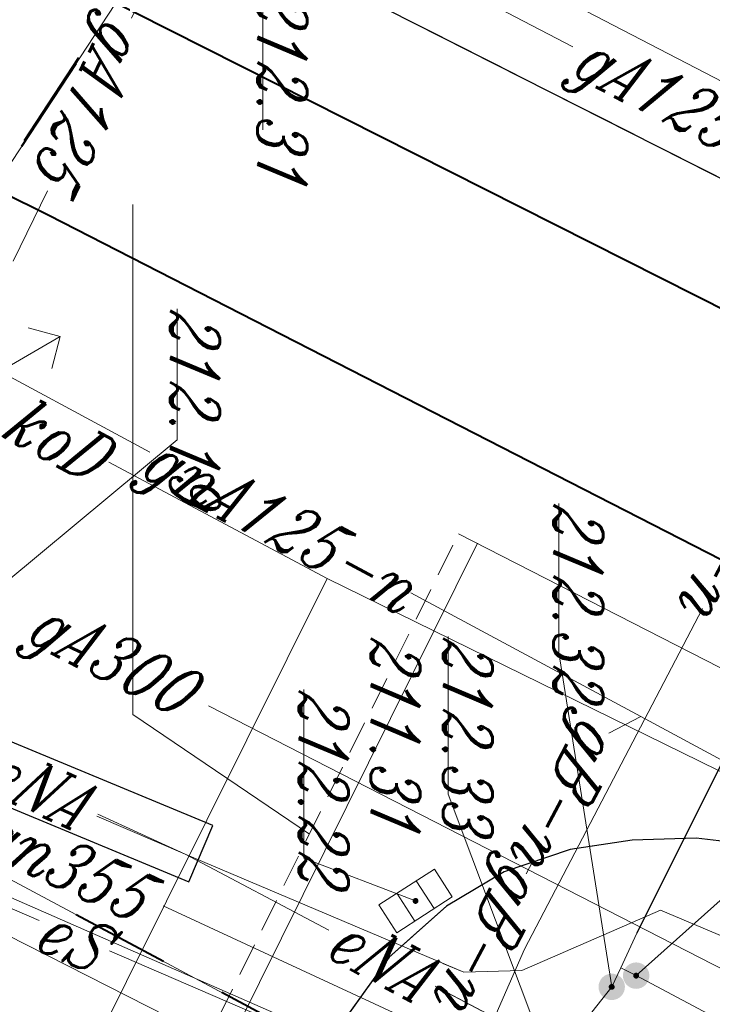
# Model space of a CAD drawing. Header units: millimetres. Extents: x -9598 to -9388, y -264557 to -264347.
# Tile 26 of 44: x -9459 to -9448, y -264407 to -264392. Entities that reach past the tile are written whole.
import ezdxf
from ezdxf.enums import TextEntityAlignment as Align

# ---------------------------------------------------------------- set-up
doc = ezdxf.new("R2010")
doc.units = ezdxf.units.MM
for name, pattern in [('DASHED2', [0.375, 0.25, -0.125]), ('Rakowicka 531_1 wstępna wersja$0$KTCR02-500', [1.5, 1, -0.5]), ('Rakowicka 531_1 wstępna wersja$0$KTJZ01-500', [2, 1.5, -0.5])]:
    doc.linetypes.add(name, pattern=pattern)
for name, color, linetype, lineweight in [('-- CO_opis', 11, 'Continuous', 0), ('-- CO_p', 51, 'DASHED2', 9), ('-- CO_z', 51, 'Continuous', 9), ('Rakowicka 531_1 wstępna wersja$0$EGBD03', 250, 'Continuous', 0), ('Rakowicka 531_1 wstępna wersja$0$EGBO02', 250, 'Continuous', 0), ('Rakowicka 531_1 wstępna wersja$0$EPGPO_216', 7, 'Continuous', 0), ('Rakowicka 531_1 wstępna wersja$0$KTCR02', 250, 'Continuous', 0), ('Rakowicka 531_1 wstępna wersja$0$KTJZ01', 250, 'Continuous', 0), ('Rakowicka 531_1 wstępna wersja$0$KTKR01', 250, 'Continuous', 0), ('Rakowicka 531_1 wstępna wersja$0$KTTR03', 250, 'Continuous', 0), ('Rakowicka 531_1 wstępna wersja$0$SUOP03_13', 250, 'Continuous', 0), ('Rakowicka 531_1 wstępna wersja$0$SUOP03_18', 250, 'Continuous', 0), ('Rakowicka 531_1 wstępna wersja$0$SUPE_01', 250, 'Continuous', 0), ('Rakowicka 531_1 wstępna wersja$0$SUPG_01', 250, 'Continuous', 0), ('Rakowicka 531_1 wstępna wersja$0$SUPK_01', 250, 'Continuous', 0), ('Rakowicka 531_1 wstępna wersja$0$SUPW_01', 250, 'Continuous', 0), ('Rakowicka 531_1 wstępna wersja$0$SUSM07', 250, 'Continuous', 0), ('Rakowicka 531_1 wstępna wersja$0$SUUS05', 250, 'Continuous', 0), ('Rakowicka 531_1 wstępna wersja$0$SUUS15_05_K', 250, 'Continuous', 0), ('Rakowicka 531_1 wstępna wersja$0$SUUS15_7a_T', 250, 'Continuous', 0), ('Rakowicka 531_1 wstępna wersja$0$SUUS25_G', 250, 'Continuous', 0), ('Rakowicka 531_1 wstępna wersja$0$SUUS25_W', 250, 'Continuous', 0)]:
    doc.layers.add(name, color=color, linetype=linetype, lineweight=lineweight)
doc.layers.add('-- RAMKA', color=11, linetype='Continuous')
doc.layers.add('Rakowicka 531_1 wstępna wersja$0$GUPKSH', color=7, linetype='Continuous', lineweight=0, true_color=0x803300)
doc.layers.add('Rakowicka 531_1 wstępna wersja$0$GUPWSH', color=5, linetype='Continuous', lineweight=0, true_color=0x0000ff)
doc.styles.add('Rakowicka 531_1 wstępna wersja$0$Style-ITALIC_1250 I 0.20944', font='ITALIC_1250.shx', dxfattribs={"oblique": 12})

# ---------------------------------------------------------------- blocks, each defined once
blk = doc.blocks.new('Rakowicka 531_1 wstępna wersja$0$GUPKSH1')
at = {"layer": 'Rakowicka 531_1 wstępna wersja$0$GUPKSH', "linetype": 'Continuous', "lineweight": 13}
blk.add_hatch(color=36, dxfattribs=at).paths.add_polyline_path([(0, -0.45), (-0.11647, -0.43467), (-0.225, -0.38971), (-0.3182, -0.3182), (-0.38971, -0.225), (-0.43467, -0.11647), (-0.45, 0), (-0.43467, 0.11647), (-0.38971, 0.225), (-0.3182, 0.3182), (-0.225, 0.38971), (-0.11647, 0.43467), (0, 0.45), (0.11647, 0.43467), (0.225, 0.38971), (0.3182, 0.3182), (0.38971, 0.225), (0.43467, 0.11647), (0.45, 0), (0.43467, -0.11647), (0.38971, -0.225), (0.3182, -0.3182), (0.225, -0.38971), (0.11647, -0.43467)])
blk = doc.blocks.new('Rakowicka 531_1 wstępna wersja$0$GUPWSH1')
at = {"layer": 'Rakowicka 531_1 wstępna wersja$0$GUPWSH', "linetype": 'Continuous', "lineweight": 13}
blk.add_hatch(color=5, dxfattribs=at).paths.add_polyline_path([(0, -0.45), (-0.11647, -0.43467), (-0.225, -0.38971), (-0.3182, -0.3182), (-0.38971, -0.225), (-0.43467, -0.11647), (-0.45, 0), (-0.43467, 0.11647), (-0.38971, 0.225), (-0.3182, 0.3182), (-0.225, 0.38971), (-0.11647, 0.43467), (0, 0.45), (0.11647, 0.43467), (0.225, 0.38971), (0.3182, 0.3182), (0.38971, 0.225), (0.43467, 0.11647), (0.45, 0), (0.43467, -0.11647), (0.38971, -0.225), (0.3182, -0.3182), (0.225, -0.38971), (0.11647, -0.43467)])
blk = doc.blocks.new('Rakowicka 531_1 wstępna wersja$0$SUUS25')
at = {"layer": 'Rakowicka 531_1 wstępna wersja$0$SUUS25_W', "linetype": 'Continuous', "lineweight": 13}
h = blk.add_hatch(color=250, dxfattribs=at)
edge = h.paths.add_edge_path()
edge.add_arc((0, 0), 0.2, 0, 360)
blk = doc.blocks.new('Rakowicka 531_1 wstępna wersja$0$SUSM07_01')
at = {"layer": 'Rakowicka 531_1 wstępna wersja$0$SUSM07', "color": 250, "linetype": 'Continuous', "lineweight": 13, "flags": 128}
for points in [[(3.396, 1.054), (3.75, 0.7), (3.396, 0.346)], [(0.25, 0), (2.25, 0), (1.75, 0.7), (3.75, 0.7)]]:
    blk.add_lwpolyline(points, dxfattribs=at)
at = {"layer": 'Rakowicka 531_1 wstępna wersja$0$SUSM07', "color": 250, "linetype": 'Continuous', "lineweight": 13}
blk.add_circle((0, 0), 0.25, dxfattribs=at)
blk = doc.blocks.new('Rakowicka 531_1 wstępna wersja$0$SUUS05')
at = {"layer": 'Rakowicka 531_1 wstępna wersja$0$SUUS05', "color": 250, "linetype": 'Continuous', "lineweight": 13}
for p, q in [((-0.175, -0.25), (-0.175, 0.25)), ((0.175, 0.25), (0.175, -0.25))]:
    blk.add_line(p, q, dxfattribs=at)
at = {"layer": 'Rakowicka 531_1 wstępna wersja$0$SUUS05', "color": 250, "linetype": 'Continuous', "lineweight": 13, "flags": 128}
blk.add_lwpolyline([(-0.5, -0.25), (0.5, -0.25), (0.5, 0.25), (-0.5, 0.25), (-0.5, -0.25)], close=True, dxfattribs=at)
blk = doc.blocks.new('Rakowicka 531_1 wstępna wersja')
at = {"layer": 'Rakowicka 531_1 wstępna wersja$0$EGBD03', "color": 96, "linetype": 'Continuous', "lineweight": 13, "flags": 128}
for points in [[(7425324.18, 5549127.474), (7425322.67, 5549124.6), (7425313.32, 5549106.49), (7425303.71, 5549087.75), (7425295.44, 5549072.28), (7425282.33, 5549080.89), (7425294.19, 5549103.78), (7425296.9, 5549108.89), (7425302.92, 5549120.41), (7425305.61, 5549125.48), (7425304.7, 5549125.97), (7425309.344, 5549134.875)], [(7425377.48, 5549032.21), (7425364.05, 5549039.31), (7425363.81, 5549038.86), (7425355.7, 5549042.97), (7425349.9, 5549045.91), (7425316.05, 5549062.26), (7425311.57, 5549064.57), (7425306.63, 5549067.13), (7425295.44, 5549072.28), (7425303.71, 5549087.75), (7425305.85, 5549086.73), (7425311.48, 5549083.92), (7425328.84, 5549075.25), (7425337.39, 5549070.98), (7425355.94, 5549061.91), (7425374.38, 5549052.81), (7425383.03, 5549048.34)], [(7425270.33, 5549075.181), (7425273.99, 5549082.32), (7425275.53, 5549084.94), (7425275.7, 5549085.21), (7425282.33, 5549080.89), (7425295.44, 5549072.28), (7425292.22, 5549065.73), (7425291.687, 5549064.654)]]:
    blk.add_lwpolyline(points, dxfattribs=at)
blk.add_lwpolyline([(7425282.33, 5549080.89), (7425275.7, 5549085.21), (7425285.34, 5549104.79), (7425285.18, 5549105.05), (7425285.01, 5549105.14), (7425286.46, 5549107.9), (7425294.19, 5549103.78), (7425282.33, 5549080.89)], close=True, dxfattribs=at)
at = {"layer": 'Rakowicka 531_1 wstępna wersja$0$EGBO02', "color": 96, "linetype": 'Continuous', "lineweight": 40}
blk.add_line((7425285.914, 5549078.536), (7425287.168, 5549077.713), dxfattribs=at)
at = {"layer": 'Rakowicka 531_1 wstępna wersja$0$EPGPO_216', "color": 8, "linetype": 'Continuous', "lineweight": 40}
for p, q in [((7425300.674, 5549082.071), (7425299.967, 5549080.748)), ((7425299.495, 5549079.866), (7425298.788, 5549078.543)), ((7425287.075, 5549077.759), (7425285.82, 5549078.581))]:
    blk.add_line(p, q, dxfattribs=at)
at = {"layer": 'Rakowicka 531_1 wstępna wersja$0$KTCR02', "color": 250, "linetype": 'Rakowicka 531_1 wstępna wersja$0$KTCR02-500', "lineweight": 13, "flags": 128}
blk.add_lwpolyline([(7425302.84, 5549081.09), (7425301.52, 5549082.03), (7425300.37, 5549082.61), (7425299.43, 5549083.28), (7425298.66, 5549084.15), (7425298.14, 5549085.02), (7425297.8, 5549086.02), (7425297.66, 5549086.96), (7425297.63, 5549087.93), (7425297.72, 5549088.7), (7425297.93, 5549089.59), (7425299.92, 5549093.33), (7425300.12, 5549093.67), (7425300.25, 5549093.89), (7425306.76, 5549106.35), (7425309.1, 5549105.08), (7425310.23, 5549107.29), (7425307.84, 5549108.54), (7425314.08, 5549120.54), (7425316.83, 5549125.75), (7425319.058, 5549130.029)], dxfattribs=at)
at = {"layer": 'Rakowicka 531_1 wstępna wersja$0$KTJZ01', "color": 250, "linetype": 'Rakowicka 531_1 wstępna wersja$0$KTJZ01-500', "lineweight": 13, "flags": 128}
for points in [[(7425278.23, 5549071.61), (7425278.32, 5549068.58), (7425283.23, 5549079.57), (7425291.92, 5549096.75), (7425295.19, 5549103.24), (7425311.018, 5549134.04)], [(7425319.058, 5549130.029), (7425316.83, 5549125.75), (7425314.08, 5549120.54), (7425307.84, 5549108.54), (7425306.76, 5549106.35), (7425300.25, 5549093.89), (7425300.12, 5549093.67), (7425299.92, 5549093.33), (7425297.93, 5549089.59), (7425297.72, 5549088.7), (7425297.63, 5549087.93), (7425297.66, 5549086.96), (7425297.8, 5549086.02), (7425298.14, 5549085.02), (7425298.66, 5549084.15), (7425299.43, 5549083.28), (7425300.37, 5549082.61), (7425301.52, 5549082.03), (7425302.84, 5549081.09)]]:
    blk.add_lwpolyline(points, dxfattribs=at)
blk.add_lwpolyline([(7425280.99, 5549095.55), (7425281.86, 5549095.48), (7425282.55, 5549095.62), (7425283.17, 5549096.09), (7425283.62, 5549096.76), (7425285.71, 5549100.16), (7425286.69, 5549101.13), (7425287.71, 5549101.84), (7425288.44, 5549102.22), (7425289.64, 5549102.7), (7425290.46, 5549102.83), (7425291.37, 5549102.74), (7425292.23, 5549102.64), (7425293.08, 5549102.42), (7425293.72, 5549102.34), (7425294.44, 5549102.55), (7425295.19, 5549103.24), (7425291.92, 5549096.75), (7425283.23, 5549079.57), (7425278.32, 5549068.58), (7425278.23, 5549071.61), (7425277.77, 5549072.7), (7425277.24, 5549073.49), (7425276.35, 5549074.35), (7425275.38, 5549075.31), (7425274.88, 5549076.01), (7425274.53, 5549076.7), (7425274.3, 5549077.3), (7425274.22, 5549078.2), (7425274.28, 5549079.36), (7425274.57, 5549080.31), (7425275.76, 5549082.29), (7425276.72, 5549083.78), (7425276.72, 5549084.23), (7425276.57, 5549084.8), (7425276.49, 5549085.14), (7425275.92, 5549085.73), (7425275.76, 5549085.94), (7425275.42, 5549086.13), (7425276.78, 5549088.75), (7425277.32, 5549088.48), (7425277.73, 5549089.3), (7425277.19, 5549089.56), (7425278.66, 5549092.39), (7425279.13, 5549092.14), (7425279.5, 5549092.81), (7425279.01, 5549093.07), (7425280.49, 5549095.93), (7425280.9, 5549095.66), (7425280.99, 5549095.55)], close=True, dxfattribs=at)
at = {"layer": 'Rakowicka 531_1 wstępna wersja$0$KTKR01', "color": 250, "linetype": 'Continuous', "lineweight": 30, "flags": 128}
for points in [[(7425278.32, 5549068.58), (7425278.32, 5549068.58), (7425283.23, 5549079.57), (7425291.92, 5549096.75), (7425295.19, 5549103.24)], [(7425300.25, 5549093.89), (7425300.12, 5549093.67), (7425299.92, 5549093.33), (7425297.93, 5549089.59), (7425297.72, 5549088.7), (7425297.63, 5549087.93), (7425297.66, 5549086.96), (7425297.8, 5549086.02), (7425298.14, 5549085.02), (7425298.66, 5549084.15), (7425299.43, 5549083.28), (7425300.37, 5549082.61), (7425301.52, 5549082.03), (7425302.84, 5549081.09)]]:
    blk.add_lwpolyline(points, dxfattribs=at)
at = {"layer": 'Rakowicka 531_1 wstępna wersja$0$KTTR03', "color": 250, "linetype": 'Continuous', "lineweight": 40, "flags": 128}
for points in [[(7425315.643, 5549131.733), (7425288.21, 5549078.13), (7425283.522, 5549068.679)], [(7425291.831, 5549092.692), (7425284.87, 5549078.907), (7425280.544, 5549070.147)]]:
    blk.add_lwpolyline(points, dxfattribs=at)
at = {"layer": 'Rakowicka 531_1 wstępna wersja$0$SUOP03_13', "color": 1, "linetype": 'Continuous', "lineweight": 30, "flags": 128}
blk.add_lwpolyline([(7425297.44, 5549080.61), (7425295.06, 5549074.87), (7425295.91, 5549074.51), (7425298.29, 5549080.25), (7425297.44, 5549080.61)], close=True, dxfattribs=at)
at = {"layer": 'Rakowicka 531_1 wstępna wersja$0$SUOP03_18', "color": 5, "linetype": 'Continuous', "lineweight": 30, "flags": 128}
blk.add_lwpolyline([(7425288.53, 5549092.3), (7425299.07, 5549087.03)], dxfattribs=at)
at = {"layer": 'Rakowicka 531_1 wstępna wersja$0$SUPE_01', "color": 1, "linetype": 'Continuous', "lineweight": 13}
blk.add_line((7425299.928, 5549084.087), (7425300.24, 5549084.679), dxfattribs=at)
at = {"layer": 'Rakowicka 531_1 wstępna wersja$0$SUPE_01', "color": 1, "linetype": 'Continuous', "lineweight": 13, "flags": 128}
for points in [[(7425306.863, 5549101.587), (7425306.58, 5549101.04), (7425305.95, 5549099.77), (7425305.3, 5549098.41), (7425304.57, 5549097.12), (7425302.24, 5549092.93), (7425302.39, 5549091.78), (7425303.55, 5549088.88), (7425303.43, 5549088.51), (7425303.13, 5549088.06), (7425298.24, 5549076.891)], [(7425299.336, 5549079.047), (7425303.23, 5549088.06), (7425303.58, 5549088.52), (7425303.68, 5549088.93), (7425302.58, 5549091.79), (7425302.37, 5549092.92), (7425304.025, 5549095.845)], [(7425299.266, 5549088.68), (7425298.72, 5549087.39), (7425299.63, 5549085.29), (7425299.66, 5549084.41), (7425297.87, 5549080.19)], [(7425299.869, 5549083.977), (7425301.65, 5549087.35)], [(7425299.525, 5549084.092), (7425299.66, 5549084.41), (7425299.63, 5549085.29)], [(7425297.87, 5549080.19), (7425299.02, 5549082.367)], [(7425300.643, 5549080.543), (7425297.39, 5549074.13), (7425296.063, 5549072.997)], [(7425297.269, 5549078.869), (7425297.87, 5549080.19)], [(7425297.297, 5549078.857), (7425297.87, 5549080.19)], [(7425295.177, 5549071.544), (7425297.19, 5549074.08), (7425298.876, 5549077.983)]]:
    blk.add_lwpolyline(points, dxfattribs=at)
at = {"layer": 'Rakowicka 531_1 wstępna wersja$0$SUPG_01', "color": 52, "linetype": 'Continuous', "lineweight": 13, "flags": 128}
for points in [[(7425307.494, 5549109.816), (7425299.63, 5549094.22), (7425295.79, 5549087.09), (7425293.917, 5549083.607)], [(7425301.799, 5549092.756), (7425300.83, 5549090.96), (7425299.75, 5549088.59), (7425295.63, 5549080.544)], [(7425303.038, 5549091.055), (7425302.41, 5549089.65), (7425301.63, 5549087.46), (7425301, 5549085.42), (7425300.78, 5549084.45), (7425298.652, 5549079.857)], [(7425295.79, 5549087.09), (7425296.044, 5549086.605)], [(7425285.659, 5549086.059), (7425282.82, 5549080.61), (7425283.07, 5549080.38), (7425283.53, 5549080.57), (7425283.62, 5549080.16), (7425285.223, 5549079.38)], [(7425297.98, 5549085.457), (7425298.17, 5549085.356)], [(7425291.793, 5549079.657), (7425290.24, 5549076.77)], [(7425287.84, 5549078.106), (7425288.9, 5549077.59)]]:
    blk.add_lwpolyline(points, dxfattribs=at)
at = {"layer": 'Rakowicka 531_1 wstępna wersja$0$SUPK_01', "color": 36, "linetype": 'Continuous', "lineweight": 13, "flags": 128}
for points in [[(7425299.24, 5549093.636), (7425293.7, 5549082.34), (7425291.944, 5549079.038)], [(7425293.7, 5549082.34), (7425309.551, 5549074.437)]]:
    blk.add_lwpolyline(points, dxfattribs=at)
at = {"layer": 'Rakowicka 531_1 wstępna wersja$0$SUPW_01', "color": 5, "linetype": 'Continuous', "lineweight": 13, "flags": 128}
for points in [[(7425302.78, 5549092.794), (7425299.71, 5549087.02), (7425299.59, 5549086.79)], [(7425299.59, 5549086.79), (7425299.07, 5549087.03), (7425293.76, 5549089.685)], [(7425294.155, 5549088.027), (7425299.31, 5549085.33)], [(7425299.59, 5549086.79), (7425299.88, 5549086.65), (7425304.38, 5549083.1), (7425305.058, 5549082.472)], [(7425299.31, 5549085.33), (7425300.818, 5549084.667)]]:
    blk.add_lwpolyline(points, dxfattribs=at)
at = {"layer": 'Rakowicka 531_1 wstępna wersja$0$SUUS15_05_K', "color": 36, "linetype": 'Continuous', "lineweight": 13, "flags": 128}
for points in [[(7425298.58, 5549083.68), (7425297.931, 5549081.991), (7425295.38, 5549081.991)], [(7425294.62, 5549076.44), (7425291.603, 5549080.073), (7425289.625, 5549080.073)]]:
    blk.add_lwpolyline(points, dxfattribs=at)
at = {"layer": 'Rakowicka 531_1 wstępna wersja$0$SUUS15_7a_T', "color": 30, "linetype": 'Continuous', "lineweight": 13, "flags": 128}
blk.add_lwpolyline([(7425301.77, 5549085.98), (7425296.965, 5549084.173), (7425294.582, 5549084.173)], dxfattribs=at)
at = {"layer": 'Rakowicka 531_1 wstępna wersja$0$SUUS25_G', "color": 250, "linetype": 'Continuous', "lineweight": 13, "flags": 128}
blk.add_lwpolyline([(7425283.53, 5549080.57), (7425284.789, 5549081.367), (7425286.916, 5549081.367)], dxfattribs=at)
at = {"layer": 'Rakowicka 531_1 wstępna wersja$0$SUUS25_W', "color": 5, "linetype": 'Continuous', "lineweight": 13, "flags": 128}
for points in [[(7425299.71, 5549087.02), (7425297.19, 5549089.84), (7425294.661, 5549089.84)], [(7425299.88, 5549086.65), (7425294.824, 5549085.847), (7425292.567, 5549085.847)]]:
    blk.add_lwpolyline(points, dxfattribs=at)
at = {"layer": 'Rakowicka 531_1 wstępna wersja$0$SUSM07', "color": 250, "linetype": 'Continuous', "lineweight": 13, "rotation": 120.1733162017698}
blk.add_blockref('Rakowicka 531_1 wstępna wersja$0$SUSM07_01', (7425292.53, 5549075.41), dxfattribs=at)
at = {"layer": 'Rakowicka 531_1 wstępna wersja$0$SUUS05', "color": 250, "linetype": 'Continuous', "lineweight": 13, "rotation": 302.735010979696}
blk.add_blockref('Rakowicka 531_1 wstępna wersja$0$SUUS05', (7425298.58, 5549083.68), dxfattribs=at)
at = {"layer": 'Rakowicka 531_1 wstępna wersja$0$SUUS15_05_K', "color": 36, "linetype": 'Continuous', "lineweight": 13, "xscale": 0.1, "yscale": 0.1, "zscale": 0.1}
blk.add_blockref('Rakowicka 531_1 wstępna wersja$0$GUPKSH1', (7425298.58, 5549083.68), dxfattribs=at)
at = {"layer": 'Rakowicka 531_1 wstępna wersja$0$SUUS25_W', "color": 250, "linetype": 'Continuous', "lineweight": 13}
for p, rotation in [((7425299.71, 5549087.02), 56.46931660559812), ((7425299.88, 5549086.65), 58.05504064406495)]:
    blk.add_blockref('Rakowicka 531_1 wstępna wersja$0$SUUS25', p, dxfattribs=dict(at, rotation=rotation))
at = {"layer": 'Rakowicka 531_1 wstępna wersja$0$SUUS25_W', "color": 5, "linetype": 'Continuous', "lineweight": 13, "xscale": 0.1, "yscale": 0.1, "zscale": 0.1}
for p in [(7425299.71, 5549087.02), (7425299.88, 5549086.65)]:
    blk.add_blockref('Rakowicka 531_1 wstępna wersja$0$GUPWSH1', p, dxfattribs=at)
at = {"layer": 'Rakowicka 531_1 wstępna wersja$0$SUPE_01', "color": 1, "linetype": 'Continuous', "lineweight": 13, "style": 'Rakowicka 531_1 wstępna wersja$0$Style-ITALIC_1250 I 0.20944', "oblique": 12, "width": 0.8}
for s, rotation, p in [('eNA', 62.1689, (7425299.444, 5549083.172)), ('eS', 66.6334, (7425299.148, 5549078.497)), ('5eNA', 65.5296, (7425296.749, 5549077.726))]:
    blk.add_text(s, height=0.75, rotation=rotation, dxfattribs=at).set_placement(p, align=Align.MIDDLE_CENTER)
at = {"layer": 'Rakowicka 531_1 wstępna wersja$0$SUPG_01', "color": 250, "linetype": 'Continuous', "lineweight": 13, "style": 'Rakowicka 531_1 wstępna wersja$0$Style-ITALIC_1250 I 0.20944', "oblique": 12, "width": 0.8}
for s, rotation, p in [('gA125', 62.4789, (7425286.331, 5549087.349)), ('gB-n', 332.0052, (7425296.987, 5549085.984)), ('gB-n', 332.0052, (7425299.163, 5549084.828)), ('gnA125-n', 61.729, (7425292.858, 5549081.63)), ('gA300', 62.8812, (7425294.887, 5549079.095)), ('gn355', 65.1375, (7425298.016, 5549078.378)), ('gA125', 334.0458, (7425286.543, 5549078.765))]:
    blk.add_text(s, height=0.75, rotation=rotation, dxfattribs=at).set_placement(p, align=Align.MIDDLE_CENTER)
at = {"layer": 'Rakowicka 531_1 wstępna wersja$0$SUPK_01', "color": 36, "linetype": 'Continuous', "lineweight": 13, "style": 'Rakowicka 531_1 wstępna wersja$0$Style-ITALIC_1250 I 0.20944', "oblique": 12, "width": 0.8}
blk.add_text('koD', height=0.75, rotation=61.9942, dxfattribs=at).set_placement((7425291.578, 5549078.252), align=Align.MIDDLE_CENTER)
at = {"layer": 'Rakowicka 531_1 wstępna wersja$0$SUPW_01', "color": 5, "linetype": 'Continuous', "lineweight": 13, "style": 'Rakowicka 531_1 wstępna wersja$0$Style-ITALIC_1250 I 0.20944', "oblique": 12, "width": 0.8}
blk.add_text('wo100-n', height=0.75, rotation=332.3843, dxfattribs=at).set_placement((7425292.441, 5549088.923), align=Align.MIDDLE_CENTER)
at = {"layer": 'Rakowicka 531_1 wstępna wersja$0$SUUS15_05_K', "color": 36, "linetype": 'Continuous', "lineweight": 13, "char_height": 0.75, "attachment_point": 7, "rotation": 359.9998, "line_spacing_factor": 0.6, "style": 'Rakowicka 531_1 wstępna wersja$0$Style-ITALIC_1250 I 0.20944'}
for s, insert in [('\\H1x;\\W0.8;212.22', (7425295.38, 5549081.914)), ('\\H1x;\\W0.8;212.19', (7425289.628, 5549079.967))]:
    blk.add_mtext(s, dxfattribs=dict(at, insert=insert))
at = {"layer": 'Rakowicka 531_1 wstępna wersja$0$SUUS15_7a_T', "color": 30, "linetype": 'Continuous', "lineweight": 13, "char_height": 0.75, "attachment_point": 7, "rotation": 359.9998, "line_spacing_factor": 0.6, "style": 'Rakowicka 531_1 wstępna wersja$0$Style-ITALIC_1250 I 0.20944'}
for s, insert in [('\\H1x;\\W0.8;212.33', (7425294.582, 5549084.096)), ('\\H1x;\\W0.8;211.31', (7425294.582, 5549083.001))]:
    blk.add_mtext(s, dxfattribs=dict(at, insert=insert))
at = {"layer": 'Rakowicka 531_1 wstępna wersja$0$SUUS25_G', "color": 250, "linetype": 'Continuous', "lineweight": 13, "insert": (7425284.789, 5549081.289), "char_height": 0.75, "attachment_point": 7, "rotation": 359.9998, "line_spacing_factor": 0.6, "style": 'Rakowicka 531_1 wstępna wersja$0$Style-ITALIC_1250 I 0.20944'}
blk.add_mtext('\\H1x;\\W0.8;212.31', dxfattribs=at)
at = {"layer": 'Rakowicka 531_1 wstępna wersja$0$SUUS25_W', "color": 5, "linetype": 'Continuous', "lineweight": 13, "insert": (7425292.567, 5549085.77), "char_height": 0.75, "attachment_point": 7, "rotation": 359.9998, "line_spacing_factor": 0.6, "style": 'Rakowicka 531_1 wstępna wersja$0$Style-ITALIC_1250 I 0.20944'}
blk.add_mtext('\\H1x;\\W0.8;212.32', dxfattribs=at)

msp = doc.modelspace()

# ---------------------------------------------------------------- linework, layer by layer
at = {"layer": '-- CO_opis', "lineweight": 0, "elevation": -10.18}
msp.add_lwpolyline([(-9456.868, -264395.218), (-9456.868, -264402.432), (-9456.868, -264402.932), (-9454.194, -264404.742)], dxfattribs=at)
at = {"layer": '-- CO_p', "ltscale": 2}
msp.add_line((-9484.614, -264465.972, -10.18), (-9451.937, -264400.2, -10.18), dxfattribs=at)
at = {"layer": '-- CO_z'}
for p, q in [((-9451.937, -264400.2, -10.18), (-9426.107, -264413.413, -10.18)), ((-9484.63, -264466.722, -10.18), (-9451.651, -264400.343, -10.18))]:
    msp.add_line(p, q, dxfattribs=at)

# ---------------------------------------------------------------- block references
at = {"layer": '-- RAMKA', "rotation": 270}
msp.add_blockref('Rakowicka 531_1 wstępna wersja', (-5558536.267, 7160892.827), dxfattribs=at)

doc.saveas('drawing.dxf')
